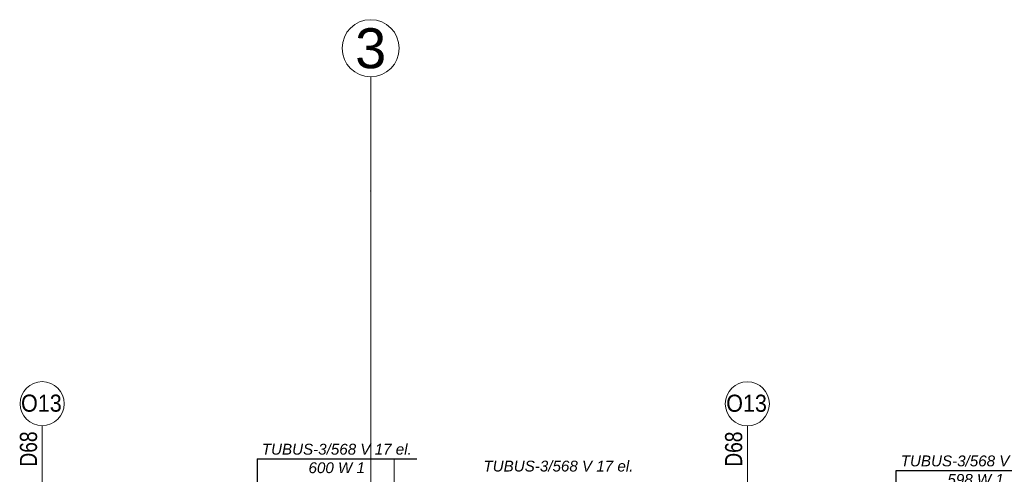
# Model space of a CAD drawing. Header units: millimetres. Extents: x -573548 to 674770, y -210017 to -47794.
# Tile 37 of 234: x 92011 to 100630, y -143018 to -139040. Entities that reach past the tile are written whole.
import ezdxf
from ezdxf.enums import TextEntityAlignment as Align

# ---------------------------------------------------------------- set-up
doc = ezdxf.new("R2010")
doc.units = ezdxf.units.MM
for name, color, linetype, lineweight in [('A.05 RZUT 1 PIĘTRA_is$0$A-OKNA-OPIS_Nr_pióra__2', 8, 'Continuous', 9), ('A.05 RZUT 1 PIĘTRA_is$0$A-OKNA-OPIS_Nr_pióra__8', 8, 'Continuous', 9), ('A.05 RZUT 1 PIĘTRA_is$0$OKNO_DETAL_Nr_pióra__8', 8, 'Continuous', 9), ('A.05 RZUT 1 PIĘTRA_is$0$Structural - Grid', 8, 'Continuous', 9), ('A.05 RZUT 1 PIĘTRA_is$0$Structural - Grid_Nr_pióra__17', 8, 'Continuous', 9)]:
    doc.layers.add(name, color=color, linetype=linetype, lineweight=lineweight)
doc.layers.add('SAN_Etykiety grzejników CO na rzucie', color=7, linetype='Continuous')
doc.styles.add('A.05 RZUT 1 PIĘTRA_is$0$STYL_AUTOMATYCZNY_1', font='arial.ttf')
doc.styles.add('A.05 RZUT 1 PIĘTRA_is$0$STYL_AUTOMATYCZNY_4', font='arial.ttf', dxfattribs={"width": 0.8})
doc.styles.add('A.05 RZUT 1 PIĘTRA_is$0$STYL_AUTOMATYCZNY_6', font='arial.ttf', dxfattribs={"width": 0.9})
doc.styles.add('Etykiety grzejników CO na rzucie', font='ariali.ttf')

# ---------------------------------------------------------------- blocks, each defined once
blk = doc.blocks.new('A.05 RZUT 1 PIĘTRA_is$0$Standardowy znacznik osi')
at = {"layer": 'A.05 RZUT 1 PIĘTRA_is$0$Structural - Grid_Nr_pióra__17'}
for p, q in [((1000, 0), (17855.4, 0)), ((17855.4, 0), (18855.4, 0))]:
    blk.add_line(p, q, dxfattribs=at)
blk.add_circle((19105.4, 0), 250, dxfattribs=at)
blk.add_point((17855.4, 0), dxfattribs=at)
blk.add_point((17855.4, 0), dxfattribs=at)
at = {"layer": 'A.05 RZUT 1 PIĘTRA_is$0$Structural - Grid_Nr_pióra__17', "style": 'A.05 RZUT 1 PIĘTRA_is$0$STYL_AUTOMATYCZNY_1'}
for tag, p in [('AC_MarkerText_1_0', (5, -80)), ('AC_MarkerText_1_1', (19360.4, -80))]:
    blk.add_attdef(tag, text='', height=350, rotation=270, dxfattribs=at).set_placement(p, align=Align.TOP_CENTER)
blk = doc.blocks.new('A.05 RZUT 1 PIĘTRA_is')
at = {"layer": 'A.05 RZUT 1 PIĘTRA_is$0$A-OKNA-OPIS_Nr_pióra__8'}
for p, q in [((92491.7, -93536.8), (92491.7, -92593.2)), ((98664.6, -93537.7), (98664.6, -92594.1))]:
    blk.add_line(p, q, dxfattribs=at)
for centre in [(92491.7, -92400.2), (98664.6, -92401.1)]:
    blk.add_circle(centre, 193, dxfattribs=at)
at = {"layer": 'A.05 RZUT 1 PIĘTRA_is$0$OKNO_DETAL_Nr_pióra__8'}
blk.add_line((95573.5, -92889.6), (95573.5, -93251.5), dxfattribs=at)
at = {"layer": 'A.05 RZUT 1 PIĘTRA_is$0$Structural - Grid'}
ref = blk.add_blockref('A.05 RZUT 1 PIĘTRA_is$0$Standardowy znacznik osi', (95367.3, -108395.1), dxfattribs=dict(at, zscale=1000, rotation=90))
ref.add_attrib('AC_MarkerText_1_1', '3', dxfattribs={"layer": 'A.05 RZUT 1 PIĘTRA_is$0$Structural - Grid_Nr_pióra__17', "color": 20, "lineweight": 15, "true_color": 0xf73328, "height": 350, "rotation": 360, "style": 'A.05 RZUT 1 PIĘTRA_is$0$STYL_AUTOMATYCZNY_1'}).set_placement((95367.3, -89114.7), align=Align.TOP_CENTER)
at = {"layer": 'A.05 RZUT 1 PIĘTRA_is$0$A-OKNA-OPIS_Nr_pióra__2', "char_height": 150, "attachment_point": 5, "style": 'A.05 RZUT 1 PIĘTRA_is$0$STYL_AUTOMATYCZNY_6'}
for insert in [(92484.9, -92396.6), (98657.7, -92397.5)]:
    blk.add_mtext('\\A1;{\\pqc;\\fArial|b0|i0|c238|p0;\\W0.900000;O13}', dxfattribs=dict(at, insert=insert))
at = {"layer": 'A.05 RZUT 1 PIĘTRA_is$0$A-OKNA-OPIS_Nr_pióra__2', "char_height": 150, "attachment_point": 5, "rotation": 90, "style": 'A.05 RZUT 1 PIĘTRA_is$0$STYL_AUTOMATYCZNY_4'}
for insert in [(92372.6, -92797.2), (98545.4, -92798.1)]:
    blk.add_mtext('\\A1;{\\pqc;\\fArial|b0|i0|c238|p0;\\W0.800000;D68}', dxfattribs=dict(at, insert=insert))

msp = doc.modelspace()

# ---------------------------------------------------------------- linework, layer by layer
at = {"layer": 'SAN_Etykiety grzejników CO na rzucie'}
for p, q in [((94089.8, -142882.4), (95486.8, -142882.4)), ((99682.7, -143884.8), (99682.7, -142984.8)), ((99682.7, -142984.8), (101079.7, -142984.8))]:
    msp.add_line(p, q, dxfattribs=at)
msp.add_lwpolyline([(94089.8, -142882.4), (94089.8, -143871.4)], dxfattribs=at)

# ---------------------------------------------------------------- block references
at = {"color": 150}
msp.add_blockref('A.05 RZUT 1 PIĘTRA_is', (-284.4, -50000), dxfattribs=at)

# ---------------------------------------------------------------- texts
at = {"layer": 'SAN_Etykiety grzejników CO na rzucie', "style": 'Etykiety grzejników CO na rzucie'}
for s, p in [('TUBUS-3/568 V 17 el.', (94129.8, -142846.4)), ('TUBUS-3/568 V 17 el.', (96070, -142994)), ('TUBUS-3/568 V 18 el.', (99722.7, -142948.8)), ('600 W 1', (94538.8, -143008.4)), ('598 W 1', (100131.7, -143110.8))]:
    msp.add_text(s, height=95, dxfattribs=at).set_placement(p)

doc.saveas('drawing.dxf')
